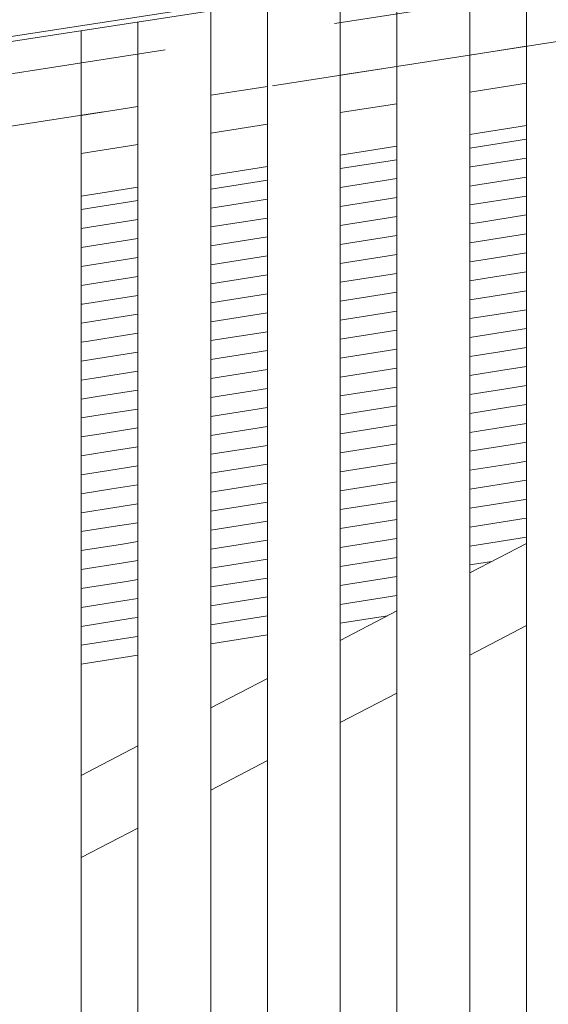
# Model space of a CAD drawing. Header units: millimetres. Extents: x -65 to 293624, y -1905 to 31061.
# Tile 206 of 256: x 113634 to 113960, y 22206 to 22814. Entities that reach past the tile are written whole.
import ezdxf

# ---------------------------------------------------------------- set-up
doc = ezdxf.new("R2010")
doc.units = ezdxf.units.MM
doc.header["$MEASUREMENT"] = 0
doc.linetypes.add('Hidden Line', pattern=[317.5, 211.666667, -105.833333])
for name, color, linetype in [('00 2D joon.AR', 7, 'Continuous'), ('1236 Katuslaed.AR', 7, 'Continuous'), ('1245 Sisehoovi varjestus.AR', 7, 'Continuous'), ('1248 Vihmaveerennid.AR', 7, 'Continuous'), ('1263 Katuse alusserv.AR', 7, 'Continuous')]:
    doc.layers.add(name, color=color, linetype=linetype)

# ---------------------------------------------------------------- blocks, each defined once
blk = doc.blocks.new('Section Element_1428_3', base_point=(20443.11, 12361.43))
at = {"layer": '1248 Vihmaveerennid.AR', "color": 7, "linetype": 'Continuous', "lineweight": 13}
for p, q in [((107539.52, 21861.1), (115361.91, 23067.9)), ((107539.84, 21864.29), (115361.91, 23071.05))]:
    blk.add_line(p, q, dxfattribs=at)
blk = doc.blocks.new('*X2070', base_point=(20443.11, 12361.43))
at = {"layer": '1263 Katuse alusserv.AR', "color": 7, "linetype": 'Continuous', "lineweight": 13}
for p, q in [((113706.88, 22702.29), (113671.88, 22696.76)), ((113706.88, 22702.29), (113671.88, 22696.76)), ((113706.88, 22690.59), (113671.88, 22685.06)), ((113706.88, 22690.59), (113671.88, 22685.06)), ((113706.88, 22678.9), (113671.88, 22673.37)), ((113706.88, 22678.9), (113671.88, 22673.37)), ((113706.88, 22667.2), (113671.88, 22661.67)), ((113706.88, 22667.2), (113671.88, 22661.67)), ((113706.88, 22655.5), (113671.88, 22649.97)), ((113706.88, 22655.5), (113671.88, 22649.97)), ((113706.88, 22643.8), (113672.71, 22638.4)), ((113706.88, 22643.8), (113672.71, 22638.4)), ((113672.71, 22638.4), (113671.88, 22638.27)), ((113672.71, 22638.4), (113671.88, 22638.27)), ((113706.88, 22632.1), (113674.51, 22626.99)), ((113706.88, 22632.1), (113674.51, 22626.99)), ((113674.51, 22626.99), (113671.88, 22626.57)), ((113674.51, 22626.99), (113671.88, 22626.57)), ((113706.88, 22620.41), (113676.32, 22615.58)), ((113706.88, 22620.41), (113676.32, 22615.58)), ((113676.32, 22615.58), (113671.88, 22614.88)), ((113676.32, 22615.58), (113671.88, 22614.88)), ((113678.12, 22604.16), (113671.88, 22603.18)), ((113678.12, 22604.16), (113671.88, 22603.18)), ((113706.88, 22608.71), (113678.12, 22604.16)), ((113706.88, 22608.71), (113678.12, 22604.16)), ((113679.92, 22592.75), (113671.88, 22591.48)), ((113679.92, 22592.75), (113671.88, 22591.48)), ((113706.88, 22597.01), (113679.92, 22592.75)), ((113706.88, 22597.01), (113679.92, 22592.75)), ((113681.73, 22581.34), (113671.88, 22579.78)), ((113681.73, 22581.34), (113671.88, 22579.78)), ((113706.88, 22585.31), (113681.73, 22581.34)), ((113706.88, 22585.31), (113681.73, 22581.34)), ((113706.88, 22573.61), (113683.53, 22569.92)), ((113706.88, 22573.61), (113683.53, 22569.92)), ((113683.53, 22569.92), (113671.88, 22568.08)), ((113683.53, 22569.92), (113671.88, 22568.08)), ((113706.88, 22561.91), (113685.33, 22558.51)), ((113706.88, 22561.91), (113685.33, 22558.51)), ((113685.33, 22558.51), (113671.88, 22556.38)), ((113685.33, 22558.51), (113671.88, 22556.38)), ((113706.88, 22550.22), (113687.14, 22547.1)), ((113706.88, 22550.22), (113687.14, 22547.1)), ((113687.14, 22547.1), (113671.88, 22544.69)), ((113687.14, 22547.1), (113671.88, 22544.69)), ((113706.88, 22538.52), (113688.94, 22535.68)), ((113706.88, 22538.52), (113688.94, 22535.68)), ((113688.94, 22535.68), (113671.88, 22532.99)), ((113688.94, 22535.68), (113671.88, 22532.99)), ((113706.88, 22526.82), (113690.74, 22524.27)), ((113706.88, 22526.82), (113690.74, 22524.27)), ((113690.74, 22524.27), (113671.88, 22521.29)), ((113690.74, 22524.27), (113671.88, 22521.29)), ((113692.55, 22512.86), (113671.88, 22509.59)), ((113692.55, 22512.86), (113671.88, 22509.59)), ((113706.88, 22515.12), (113692.55, 22512.86)), ((113706.88, 22515.12), (113692.55, 22512.86)), ((113694.35, 22501.44), (113671.88, 22497.89)), ((113694.35, 22501.44), (113671.88, 22497.89)), ((113706.88, 22503.42), (113694.35, 22501.44)), ((113706.88, 22503.42), (113694.35, 22501.44)), ((113696.15, 22490.03), (113671.88, 22486.19)), ((113696.15, 22490.03), (113671.88, 22486.19)), ((113706.88, 22491.72), (113696.15, 22490.03)), ((113706.88, 22491.72), (113696.15, 22490.03)), ((113697.96, 22478.62), (113671.88, 22474.5)), ((113697.96, 22478.62), (113671.88, 22474.5)), ((113706.88, 22480.03), (113697.96, 22478.62)), ((113706.88, 22480.03), (113697.96, 22478.62)), ((113699.76, 22467.2), (113671.88, 22462.8)), ((113699.76, 22467.2), (113671.88, 22462.8)), ((113706.88, 22468.33), (113699.76, 22467.2)), ((113706.88, 22468.33), (113699.76, 22467.2)), ((113701.56, 22455.79), (113671.88, 22451.1)), ((113701.56, 22455.79), (113671.88, 22451.1)), ((113706.88, 22456.63), (113701.56, 22455.79)), ((113706.88, 22456.63), (113701.56, 22455.79)), ((113703.37, 22444.38), (113671.88, 22439.4)), ((113703.37, 22444.38), (113671.88, 22439.4)), ((113706.88, 22444.93), (113703.37, 22444.38)), ((113706.88, 22444.93), (113703.37, 22444.38)), ((113705.17, 22432.96), (113671.88, 22427.7)), ((113705.17, 22432.96), (113671.88, 22427.7)), ((113706.88, 22433.23), (113705.17, 22432.96)), ((113706.88, 22433.23), (113705.17, 22432.96))]:
    blk.add_line(p, q, dxfattribs=at)
blk = doc.blocks.new('*X2071', base_point=(20443.11, 12361.43))
at = {"layer": '1263 Katuse alusserv.AR', "color": 7, "linetype": 'Continuous', "lineweight": 13}
for p, q in [((113706.88, 22702.29), (113671.88, 22696.76)), ((113706.88, 22702.29), (113671.88, 22696.76)), ((113706.88, 22690.59), (113671.88, 22685.06)), ((113706.88, 22690.59), (113671.88, 22685.06)), ((113706.88, 22678.9), (113671.88, 22673.37)), ((113706.88, 22678.9), (113671.88, 22673.37)), ((113706.88, 22667.2), (113671.88, 22661.67)), ((113706.88, 22667.2), (113671.88, 22661.67)), ((113706.88, 22655.5), (113671.88, 22649.97)), ((113706.88, 22655.5), (113671.88, 22649.97)), ((113706.88, 22643.8), (113672.71, 22638.4)), ((113706.88, 22643.8), (113672.71, 22638.4)), ((113672.71, 22638.4), (113671.88, 22638.27)), ((113672.71, 22638.4), (113671.88, 22638.27)), ((113706.88, 22632.1), (113674.51, 22626.99)), ((113706.88, 22632.1), (113674.51, 22626.99)), ((113674.51, 22626.99), (113671.88, 22626.57)), ((113674.51, 22626.99), (113671.88, 22626.57)), ((113706.88, 22620.41), (113676.32, 22615.58)), ((113706.88, 22620.41), (113676.32, 22615.58)), ((113676.32, 22615.58), (113671.88, 22614.88)), ((113676.32, 22615.58), (113671.88, 22614.88)), ((113678.12, 22604.16), (113671.88, 22603.18)), ((113678.12, 22604.16), (113671.88, 22603.18)), ((113706.88, 22608.71), (113678.12, 22604.16)), ((113706.88, 22608.71), (113678.12, 22604.16)), ((113679.92, 22592.75), (113671.88, 22591.48)), ((113679.92, 22592.75), (113671.88, 22591.48)), ((113706.88, 22597.01), (113679.92, 22592.75)), ((113706.88, 22597.01), (113679.92, 22592.75)), ((113681.73, 22581.34), (113671.88, 22579.78)), ((113681.73, 22581.34), (113671.88, 22579.78)), ((113706.88, 22585.31), (113681.73, 22581.34)), ((113706.88, 22585.31), (113681.73, 22581.34)), ((113706.88, 22573.61), (113683.53, 22569.92)), ((113706.88, 22573.61), (113683.53, 22569.92)), ((113683.53, 22569.92), (113671.88, 22568.08)), ((113683.53, 22569.92), (113671.88, 22568.08)), ((113706.88, 22561.91), (113685.33, 22558.51)), ((113706.88, 22561.91), (113685.33, 22558.51)), ((113685.33, 22558.51), (113671.88, 22556.38)), ((113685.33, 22558.51), (113671.88, 22556.38)), ((113706.88, 22550.22), (113687.14, 22547.1)), ((113706.88, 22550.22), (113687.14, 22547.1)), ((113687.14, 22547.1), (113671.88, 22544.69)), ((113687.14, 22547.1), (113671.88, 22544.69)), ((113706.88, 22538.52), (113688.94, 22535.68)), ((113706.88, 22538.52), (113688.94, 22535.68)), ((113688.94, 22535.68), (113671.88, 22532.99)), ((113688.94, 22535.68), (113671.88, 22532.99)), ((113706.88, 22526.82), (113690.74, 22524.27)), ((113706.88, 22526.82), (113690.74, 22524.27)), ((113690.74, 22524.27), (113671.88, 22521.29)), ((113690.74, 22524.27), (113671.88, 22521.29)), ((113692.55, 22512.86), (113671.88, 22509.59)), ((113692.55, 22512.86), (113671.88, 22509.59)), ((113706.88, 22515.12), (113692.55, 22512.86)), ((113706.88, 22515.12), (113692.55, 22512.86)), ((113694.35, 22501.44), (113671.88, 22497.89)), ((113694.35, 22501.44), (113671.88, 22497.89)), ((113706.88, 22503.42), (113694.35, 22501.44)), ((113706.88, 22503.42), (113694.35, 22501.44)), ((113696.15, 22490.03), (113671.88, 22486.19)), ((113696.15, 22490.03), (113671.88, 22486.19)), ((113706.88, 22491.72), (113696.15, 22490.03)), ((113706.88, 22491.72), (113696.15, 22490.03)), ((113697.96, 22478.62), (113671.88, 22474.5)), ((113697.96, 22478.62), (113671.88, 22474.5)), ((113706.88, 22480.03), (113697.96, 22478.62)), ((113706.88, 22480.03), (113697.96, 22478.62)), ((113699.76, 22467.2), (113671.88, 22462.8)), ((113699.76, 22467.2), (113671.88, 22462.8)), ((113706.88, 22468.33), (113699.76, 22467.2)), ((113706.88, 22468.33), (113699.76, 22467.2)), ((113701.56, 22455.79), (113671.88, 22451.1)), ((113701.56, 22455.79), (113671.88, 22451.1)), ((113706.88, 22456.63), (113701.56, 22455.79)), ((113706.88, 22456.63), (113701.56, 22455.79)), ((113703.37, 22444.38), (113671.88, 22439.4)), ((113703.37, 22444.38), (113671.88, 22439.4)), ((113706.88, 22444.93), (113703.37, 22444.38)), ((113706.88, 22444.93), (113703.37, 22444.38)), ((113705.17, 22432.96), (113671.88, 22427.7)), ((113705.17, 22432.96), (113671.88, 22427.7)), ((113706.88, 22433.23), (113705.17, 22432.96)), ((113706.88, 22433.23), (113705.17, 22432.96))]:
    blk.add_line(p, q, dxfattribs=at)
blk = doc.blocks.new('*X2072', base_point=(20443.11, 12361.43))
at = {"layer": '1263 Katuse alusserv.AR', "color": 7, "linetype": 'Continuous', "lineweight": 13}
for p, q in [((113786.88, 22714.93), (113751.88, 22709.4)), ((113786.88, 22714.93), (113751.88, 22709.4)), ((113786.88, 22703.24), (113751.88, 22697.7)), ((113786.88, 22703.24), (113751.88, 22697.7)), ((113786.88, 22691.54), (113751.88, 22686.01)), ((113786.88, 22691.54), (113751.88, 22686.01)), ((113786.88, 22679.84), (113751.88, 22674.31)), ((113786.88, 22679.84), (113751.88, 22674.31)), ((113786.88, 22668.14), (113751.88, 22662.61)), ((113786.88, 22668.14), (113751.88, 22662.61)), ((113786.88, 22656.44), (113751.88, 22650.91)), ((113786.88, 22656.44), (113751.88, 22650.91)), ((113786.88, 22644.74), (113751.88, 22639.21)), ((113786.88, 22644.74), (113751.88, 22639.21)), ((113786.88, 22633.05), (113751.88, 22627.52)), ((113786.88, 22633.05), (113751.88, 22627.52)), ((113786.88, 22621.35), (113751.88, 22615.82)), ((113786.88, 22621.35), (113751.88, 22615.82)), ((113786.88, 22609.65), (113751.88, 22604.12)), ((113786.88, 22609.65), (113751.88, 22604.12)), ((113786.88, 22597.95), (113751.88, 22592.42)), ((113786.88, 22597.95), (113751.88, 22592.42)), ((113786.88, 22586.25), (113751.88, 22580.72)), ((113786.88, 22586.25), (113751.88, 22580.72)), ((113786.88, 22574.55), (113751.88, 22569.02)), ((113786.88, 22574.55), (113751.88, 22569.02)), ((113786.88, 22562.86), (113751.88, 22557.33)), ((113786.88, 22562.86), (113751.88, 22557.33)), ((113786.88, 22551.16), (113751.88, 22545.63)), ((113786.88, 22551.16), (113751.88, 22545.63)), ((113786.88, 22539.46), (113751.88, 22533.93)), ((113786.88, 22539.46), (113751.88, 22533.93)), ((113786.88, 22527.76), (113751.88, 22522.23)), ((113786.88, 22527.76), (113751.88, 22522.23)), ((113786.88, 22516.06), (113751.88, 22510.53)), ((113786.88, 22516.06), (113751.88, 22510.53)), ((113786.88, 22504.36), (113751.88, 22498.83)), ((113786.88, 22504.36), (113751.88, 22498.83)), ((113786.88, 22492.67), (113751.88, 22487.14)), ((113786.88, 22492.67), (113751.88, 22487.14)), ((113786.88, 22480.97), (113751.88, 22475.44)), ((113786.88, 22480.97), (113751.88, 22475.44)), ((113786.88, 22469.27), (113751.88, 22463.74)), ((113786.88, 22469.27), (113751.88, 22463.74)), ((113786.88, 22457.57), (113751.88, 22452.04)), ((113786.88, 22457.57), (113751.88, 22452.04)), ((113786.88, 22445.87), (113751.88, 22440.34)), ((113786.88, 22445.87), (113751.88, 22440.34))]:
    blk.add_line(p, q, dxfattribs=at)
blk = doc.blocks.new('*X2073', base_point=(20443.11, 12361.43))
at = {"layer": '1263 Katuse alusserv.AR', "color": 7, "linetype": 'Continuous', "lineweight": 13}
for p, q in [((113786.88, 22714.93), (113751.88, 22709.4)), ((113786.88, 22714.93), (113751.88, 22709.4)), ((113786.88, 22703.24), (113751.88, 22697.7)), ((113786.88, 22703.24), (113751.88, 22697.7)), ((113786.88, 22691.54), (113751.88, 22686.01)), ((113786.88, 22691.54), (113751.88, 22686.01)), ((113786.88, 22679.84), (113751.88, 22674.31)), ((113786.88, 22679.84), (113751.88, 22674.31)), ((113786.88, 22668.14), (113751.88, 22662.61)), ((113786.88, 22668.14), (113751.88, 22662.61)), ((113786.88, 22656.44), (113751.88, 22650.91)), ((113786.88, 22656.44), (113751.88, 22650.91)), ((113786.88, 22644.74), (113751.88, 22639.21)), ((113786.88, 22644.74), (113751.88, 22639.21)), ((113786.88, 22633.05), (113751.88, 22627.52)), ((113786.88, 22633.05), (113751.88, 22627.52)), ((113786.88, 22621.35), (113751.88, 22615.82)), ((113786.88, 22621.35), (113751.88, 22615.82)), ((113786.88, 22609.65), (113751.88, 22604.12)), ((113786.88, 22609.65), (113751.88, 22604.12)), ((113786.88, 22597.95), (113751.88, 22592.42)), ((113786.88, 22597.95), (113751.88, 22592.42)), ((113786.88, 22586.25), (113751.88, 22580.72)), ((113786.88, 22586.25), (113751.88, 22580.72)), ((113786.88, 22574.55), (113751.88, 22569.02)), ((113786.88, 22574.55), (113751.88, 22569.02)), ((113786.88, 22562.86), (113751.88, 22557.33)), ((113786.88, 22562.86), (113751.88, 22557.33)), ((113786.88, 22551.16), (113751.88, 22545.63)), ((113786.88, 22551.16), (113751.88, 22545.63)), ((113786.88, 22539.46), (113751.88, 22533.93)), ((113786.88, 22539.46), (113751.88, 22533.93)), ((113786.88, 22527.76), (113751.88, 22522.23)), ((113786.88, 22527.76), (113751.88, 22522.23)), ((113786.88, 22516.06), (113751.88, 22510.53)), ((113786.88, 22516.06), (113751.88, 22510.53)), ((113786.88, 22504.36), (113751.88, 22498.83)), ((113786.88, 22504.36), (113751.88, 22498.83)), ((113786.88, 22492.67), (113751.88, 22487.14)), ((113786.88, 22492.67), (113751.88, 22487.14)), ((113786.88, 22480.97), (113751.88, 22475.44)), ((113786.88, 22480.97), (113751.88, 22475.44)), ((113786.88, 22469.27), (113751.88, 22463.74)), ((113786.88, 22469.27), (113751.88, 22463.74)), ((113786.88, 22457.57), (113751.88, 22452.04)), ((113786.88, 22457.57), (113751.88, 22452.04)), ((113786.88, 22445.87), (113751.88, 22440.34)), ((113786.88, 22445.87), (113751.88, 22440.34))]:
    blk.add_line(p, q, dxfattribs=at)
blk = doc.blocks.new('*X2074', base_point=(20443.11, 12361.43))
at = {"layer": '1263 Katuse alusserv.AR', "color": 7, "linetype": 'Continuous', "lineweight": 13}
for p, q in [((113866.88, 22727.57), (113831.88, 22722.04)), ((113866.88, 22727.57), (113831.88, 22722.04)), ((113866.88, 22715.88), (113831.88, 22710.35)), ((113866.88, 22715.88), (113831.88, 22710.35)), ((113866.88, 22704.18), (113831.88, 22698.65)), ((113866.88, 22704.18), (113831.88, 22698.65)), ((113866.88, 22692.48), (113831.88, 22686.95)), ((113866.88, 22692.48), (113831.88, 22686.95)), ((113866.88, 22680.78), (113831.88, 22675.25)), ((113866.88, 22680.78), (113831.88, 22675.25)), ((113866.88, 22669.08), (113831.88, 22663.55)), ((113866.88, 22669.08), (113831.88, 22663.55)), ((113866.88, 22657.38), (113831.88, 22651.85)), ((113866.88, 22657.38), (113831.88, 22651.85)), ((113866.88, 22645.69), (113831.88, 22640.16)), ((113866.88, 22645.69), (113831.88, 22640.16)), ((113866.88, 22633.99), (113831.88, 22628.46)), ((113866.88, 22633.99), (113831.88, 22628.46)), ((113866.88, 22622.29), (113831.88, 22616.76)), ((113866.88, 22622.29), (113831.88, 22616.76)), ((113866.88, 22610.59), (113831.88, 22605.06)), ((113866.88, 22610.59), (113831.88, 22605.06)), ((113866.88, 22598.89), (113831.88, 22593.36)), ((113866.88, 22598.89), (113831.88, 22593.36)), ((113866.88, 22587.19), (113831.88, 22581.66)), ((113866.88, 22587.19), (113831.88, 22581.66)), ((113866.88, 22575.5), (113831.88, 22569.97)), ((113866.88, 22575.5), (113831.88, 22569.97)), ((113866.88, 22563.8), (113831.88, 22558.27)), ((113866.88, 22563.8), (113831.88, 22558.27)), ((113866.88, 22552.1), (113831.88, 22546.57)), ((113866.88, 22552.1), (113831.88, 22546.57)), ((113866.88, 22540.4), (113831.88, 22534.87)), ((113866.88, 22540.4), (113831.88, 22534.87)), ((113866.88, 22528.7), (113831.88, 22523.17)), ((113866.88, 22528.7), (113831.88, 22523.17)), ((113866.88, 22517), (113831.88, 22511.47)), ((113866.88, 22517), (113831.88, 22511.47)), ((113866.88, 22505.31), (113831.88, 22499.78)), ((113866.88, 22505.31), (113831.88, 22499.78)), ((113866.88, 22493.61), (113831.88, 22488.08)), ((113866.88, 22493.61), (113831.88, 22488.08)), ((113866.88, 22481.91), (113831.88, 22476.38)), ((113866.88, 22481.91), (113831.88, 22476.38)), ((113866.88, 22470.21), (113831.88, 22464.68)), ((113866.88, 22470.21), (113831.88, 22464.68)), ((113866.88, 22458.51), (113831.88, 22452.98)), ((113866.88, 22458.51), (113831.88, 22452.98))]:
    blk.add_line(p, q, dxfattribs=at)
blk = doc.blocks.new('*X2075', base_point=(20443.11, 12361.43))
at = {"layer": '1263 Katuse alusserv.AR', "color": 7, "linetype": 'Continuous', "lineweight": 13}
for p, q in [((113866.88, 22727.57), (113831.88, 22722.04)), ((113866.88, 22727.57), (113831.88, 22722.04)), ((113866.88, 22715.88), (113831.88, 22710.35)), ((113866.88, 22715.88), (113831.88, 22710.35)), ((113866.88, 22704.18), (113831.88, 22698.65)), ((113866.88, 22704.18), (113831.88, 22698.65)), ((113866.88, 22692.48), (113831.88, 22686.95)), ((113866.88, 22692.48), (113831.88, 22686.95)), ((113866.88, 22680.78), (113831.88, 22675.25)), ((113866.88, 22680.78), (113831.88, 22675.25)), ((113866.88, 22669.08), (113831.88, 22663.55)), ((113866.88, 22669.08), (113831.88, 22663.55)), ((113866.88, 22657.38), (113831.88, 22651.85)), ((113866.88, 22657.38), (113831.88, 22651.85)), ((113866.88, 22645.69), (113831.88, 22640.16)), ((113866.88, 22645.69), (113831.88, 22640.16)), ((113866.88, 22633.99), (113831.88, 22628.46)), ((113866.88, 22633.99), (113831.88, 22628.46)), ((113866.88, 22622.29), (113831.88, 22616.76)), ((113866.88, 22622.29), (113831.88, 22616.76)), ((113866.88, 22610.59), (113831.88, 22605.06)), ((113866.88, 22610.59), (113831.88, 22605.06)), ((113866.88, 22598.89), (113831.88, 22593.36)), ((113866.88, 22598.89), (113831.88, 22593.36)), ((113866.88, 22587.19), (113831.88, 22581.66)), ((113866.88, 22587.19), (113831.88, 22581.66)), ((113866.88, 22575.5), (113831.88, 22569.97)), ((113866.88, 22575.5), (113831.88, 22569.97)), ((113866.88, 22563.8), (113831.88, 22558.27)), ((113866.88, 22563.8), (113831.88, 22558.27)), ((113866.88, 22552.1), (113831.88, 22546.57)), ((113866.88, 22552.1), (113831.88, 22546.57)), ((113866.88, 22540.4), (113831.88, 22534.87)), ((113866.88, 22540.4), (113831.88, 22534.87)), ((113866.88, 22528.7), (113831.88, 22523.17)), ((113866.88, 22528.7), (113831.88, 22523.17)), ((113866.88, 22517), (113831.88, 22511.47)), ((113866.88, 22517), (113831.88, 22511.47)), ((113866.88, 22505.31), (113831.88, 22499.78)), ((113866.88, 22505.31), (113831.88, 22499.78)), ((113866.88, 22493.61), (113831.88, 22488.08)), ((113866.88, 22493.61), (113831.88, 22488.08)), ((113866.88, 22481.91), (113831.88, 22476.38)), ((113866.88, 22481.91), (113831.88, 22476.38)), ((113866.88, 22470.21), (113831.88, 22464.68)), ((113866.88, 22470.21), (113831.88, 22464.68)), ((113866.88, 22458.51), (113831.88, 22452.98)), ((113866.88, 22458.51), (113831.88, 22452.98))]:
    blk.add_line(p, q, dxfattribs=at)
blk = doc.blocks.new('*X2076', base_point=(20443.11, 12361.43))
at = {"layer": '1263 Katuse alusserv.AR', "color": 7, "linetype": 'Continuous', "lineweight": 13}
for p, q in [((113946.88, 22740.21), (113911.88, 22734.68)), ((113946.88, 22740.21), (113911.88, 22734.68)), ((113946.88, 22728.52), (113912.43, 22723.07)), ((113946.88, 22728.52), (113912.43, 22723.07)), ((113912.43, 22723.07), (113911.88, 22722.99)), ((113912.43, 22723.07), (113911.88, 22722.99)), ((113946.88, 22716.82), (113914.24, 22711.66)), ((113946.88, 22716.82), (113914.24, 22711.66)), ((113914.24, 22711.66), (113911.88, 22711.29)), ((113914.24, 22711.66), (113911.88, 22711.29)), ((113946.88, 22705.12), (113916.04, 22700.25)), ((113946.88, 22705.12), (113916.04, 22700.25)), ((113916.04, 22700.25), (113911.88, 22699.59)), ((113916.04, 22700.25), (113911.88, 22699.59)), ((113917.84, 22688.83), (113911.88, 22687.89)), ((113917.84, 22688.83), (113911.88, 22687.89)), ((113946.88, 22693.42), (113917.84, 22688.83)), ((113946.88, 22693.42), (113917.84, 22688.83)), ((113919.65, 22677.42), (113911.88, 22676.19)), ((113919.65, 22677.42), (113911.88, 22676.19)), ((113946.88, 22681.72), (113919.65, 22677.42)), ((113946.88, 22681.72), (113919.65, 22677.42)), ((113921.45, 22666.01), (113911.88, 22664.49)), ((113921.45, 22666.01), (113911.88, 22664.49)), ((113946.88, 22670.02), (113921.45, 22666.01)), ((113946.88, 22670.02), (113921.45, 22666.01)), ((113923.25, 22654.59), (113911.88, 22652.8)), ((113923.25, 22654.59), (113911.88, 22652.8)), ((113946.88, 22658.33), (113923.25, 22654.59)), ((113946.88, 22658.33), (113923.25, 22654.59)), ((113946.88, 22646.63), (113925.06, 22643.18)), ((113946.88, 22646.63), (113925.06, 22643.18)), ((113925.06, 22643.18), (113911.88, 22641.1)), ((113925.06, 22643.18), (113911.88, 22641.1)), ((113946.88, 22634.93), (113926.86, 22631.77)), ((113946.88, 22634.93), (113926.86, 22631.77)), ((113926.86, 22631.77), (113911.88, 22629.4)), ((113926.86, 22631.77), (113911.88, 22629.4)), ((113946.88, 22623.23), (113928.66, 22620.35)), ((113946.88, 22623.23), (113928.66, 22620.35)), ((113928.66, 22620.35), (113911.88, 22617.7)), ((113928.66, 22620.35), (113911.88, 22617.7)), ((113946.88, 22611.53), (113930.47, 22608.94)), ((113946.88, 22611.53), (113930.47, 22608.94)), ((113930.47, 22608.94), (113911.88, 22606)), ((113930.47, 22608.94), (113911.88, 22606)), ((113946.88, 22599.83), (113932.27, 22597.53)), ((113946.88, 22599.83), (113932.27, 22597.53)), ((113932.27, 22597.53), (113911.88, 22594.3)), ((113932.27, 22597.53), (113911.88, 22594.3)), ((113934.07, 22586.11), (113911.88, 22582.61)), ((113934.07, 22586.11), (113911.88, 22582.61)), ((113946.88, 22588.14), (113934.07, 22586.11)), ((113946.88, 22588.14), (113934.07, 22586.11)), ((113935.88, 22574.7), (113911.88, 22570.91)), ((113935.88, 22574.7), (113911.88, 22570.91)), ((113946.88, 22576.44), (113935.88, 22574.7)), ((113946.88, 22576.44), (113935.88, 22574.7)), ((113937.68, 22563.29), (113911.88, 22559.21)), ((113937.68, 22563.29), (113911.88, 22559.21)), ((113946.88, 22564.74), (113937.68, 22563.29)), ((113946.88, 22564.74), (113937.68, 22563.29)), ((113939.48, 22551.87), (113911.88, 22547.51)), ((113939.48, 22551.87), (113911.88, 22547.51)), ((113946.88, 22553.04), (113939.48, 22551.87)), ((113946.88, 22553.04), (113939.48, 22551.87)), ((113941.29, 22540.46), (113911.88, 22535.81)), ((113941.29, 22540.46), (113911.88, 22535.81)), ((113946.88, 22541.34), (113941.29, 22540.46)), ((113946.88, 22541.34), (113941.29, 22540.46)), ((113943.09, 22529.05), (113911.88, 22524.12)), ((113943.09, 22529.05), (113911.88, 22524.12)), ((113946.88, 22529.65), (113943.09, 22529.05)), ((113946.88, 22529.65), (113943.09, 22529.05)), ((113944.89, 22517.63), (113911.88, 22512.42)), ((113944.89, 22517.63), (113911.88, 22512.42)), ((113946.88, 22517.95), (113944.89, 22517.63)), ((113946.88, 22517.95), (113944.89, 22517.63)), ((113946.7, 22506.22), (113911.88, 22500.72)), ((113946.7, 22506.22), (113911.88, 22500.72)), ((113946.88, 22506.25), (113946.7, 22506.22)), ((113946.88, 22506.25), (113946.7, 22506.22)), ((113946.88, 22494.55), (113911.88, 22489.02)), ((113946.88, 22494.55), (113911.88, 22489.02)), ((113925.47, 22479.47), (113911.88, 22477.32)), ((113925.47, 22479.47), (113911.88, 22477.32))]:
    blk.add_line(p, q, dxfattribs=at)
blk = doc.blocks.new('*X2077', base_point=(20443.11, 12361.43))
at = {"layer": '1263 Katuse alusserv.AR', "color": 7, "linetype": 'Continuous', "lineweight": 13}
for p, q in [((113946.88, 22740.21), (113911.88, 22734.68)), ((113946.88, 22740.21), (113911.88, 22734.68)), ((113946.88, 22728.52), (113912.43, 22723.07)), ((113946.88, 22728.52), (113912.43, 22723.07)), ((113912.43, 22723.07), (113911.88, 22722.99)), ((113912.43, 22723.07), (113911.88, 22722.99)), ((113946.88, 22716.82), (113914.24, 22711.66)), ((113946.88, 22716.82), (113914.24, 22711.66)), ((113914.24, 22711.66), (113911.88, 22711.29)), ((113914.24, 22711.66), (113911.88, 22711.29)), ((113946.88, 22705.12), (113916.04, 22700.25)), ((113946.88, 22705.12), (113916.04, 22700.25)), ((113916.04, 22700.25), (113911.88, 22699.59)), ((113916.04, 22700.25), (113911.88, 22699.59)), ((113917.84, 22688.83), (113911.88, 22687.89)), ((113917.84, 22688.83), (113911.88, 22687.89)), ((113946.88, 22693.42), (113917.84, 22688.83)), ((113946.88, 22693.42), (113917.84, 22688.83)), ((113919.65, 22677.42), (113911.88, 22676.19)), ((113919.65, 22677.42), (113911.88, 22676.19)), ((113946.88, 22681.72), (113919.65, 22677.42)), ((113946.88, 22681.72), (113919.65, 22677.42)), ((113921.45, 22666.01), (113911.88, 22664.49)), ((113921.45, 22666.01), (113911.88, 22664.49)), ((113946.88, 22670.02), (113921.45, 22666.01)), ((113946.88, 22670.02), (113921.45, 22666.01)), ((113923.25, 22654.59), (113911.88, 22652.8)), ((113923.25, 22654.59), (113911.88, 22652.8)), ((113946.88, 22658.33), (113923.25, 22654.59)), ((113946.88, 22658.33), (113923.25, 22654.59)), ((113946.88, 22646.63), (113925.06, 22643.18)), ((113946.88, 22646.63), (113925.06, 22643.18)), ((113925.06, 22643.18), (113911.88, 22641.1)), ((113925.06, 22643.18), (113911.88, 22641.1)), ((113946.88, 22634.93), (113926.86, 22631.77)), ((113946.88, 22634.93), (113926.86, 22631.77)), ((113926.86, 22631.77), (113911.88, 22629.4)), ((113926.86, 22631.77), (113911.88, 22629.4)), ((113946.88, 22623.23), (113928.66, 22620.35)), ((113946.88, 22623.23), (113928.66, 22620.35)), ((113928.66, 22620.35), (113911.88, 22617.7)), ((113928.66, 22620.35), (113911.88, 22617.7)), ((113946.88, 22611.53), (113930.47, 22608.94)), ((113946.88, 22611.53), (113930.47, 22608.94)), ((113930.47, 22608.94), (113911.88, 22606)), ((113930.47, 22608.94), (113911.88, 22606)), ((113946.88, 22599.83), (113932.27, 22597.53)), ((113946.88, 22599.83), (113932.27, 22597.53)), ((113932.27, 22597.53), (113911.88, 22594.3)), ((113932.27, 22597.53), (113911.88, 22594.3)), ((113934.07, 22586.11), (113911.88, 22582.61)), ((113934.07, 22586.11), (113911.88, 22582.61)), ((113946.88, 22588.14), (113934.07, 22586.11)), ((113946.88, 22588.14), (113934.07, 22586.11)), ((113935.88, 22574.7), (113911.88, 22570.91)), ((113935.88, 22574.7), (113911.88, 22570.91)), ((113946.88, 22576.44), (113935.88, 22574.7)), ((113946.88, 22576.44), (113935.88, 22574.7)), ((113937.68, 22563.29), (113911.88, 22559.21)), ((113937.68, 22563.29), (113911.88, 22559.21)), ((113946.88, 22564.74), (113937.68, 22563.29)), ((113946.88, 22564.74), (113937.68, 22563.29)), ((113939.48, 22551.87), (113911.88, 22547.51)), ((113939.48, 22551.87), (113911.88, 22547.51)), ((113946.88, 22553.04), (113939.48, 22551.87)), ((113946.88, 22553.04), (113939.48, 22551.87)), ((113941.29, 22540.46), (113911.88, 22535.81)), ((113941.29, 22540.46), (113911.88, 22535.81)), ((113946.88, 22541.34), (113941.29, 22540.46)), ((113946.88, 22541.34), (113941.29, 22540.46)), ((113943.09, 22529.05), (113911.88, 22524.12)), ((113943.09, 22529.05), (113911.88, 22524.12)), ((113946.88, 22529.65), (113943.09, 22529.05)), ((113946.88, 22529.65), (113943.09, 22529.05)), ((113944.89, 22517.63), (113911.88, 22512.42)), ((113944.89, 22517.63), (113911.88, 22512.42)), ((113946.88, 22517.95), (113944.89, 22517.63)), ((113946.88, 22517.95), (113944.89, 22517.63)), ((113946.7, 22506.22), (113911.88, 22500.72)), ((113946.7, 22506.22), (113911.88, 22500.72)), ((113946.88, 22506.25), (113946.7, 22506.22)), ((113946.88, 22506.25), (113946.7, 22506.22)), ((113946.88, 22494.55), (113911.88, 22489.02)), ((113946.88, 22494.55), (113911.88, 22489.02)), ((113925.47, 22479.47), (113911.88, 22477.32)), ((113925.47, 22479.47), (113911.88, 22477.32))]:
    blk.add_line(p, q, dxfattribs=at)
blk = doc.blocks.new('Section Element_1680_3', base_point=(20443.11, 12361.43))
at = {"layer": '1263 Katuse alusserv.AR', "color": 7, "linetype": 'Continuous', "lineweight": 13}
for p, q in [((113831.88, 22441.29), (113861.02, 22445.89)), ((113751.88, 22428.64), (113786.88, 22434.17)), ((113671.88, 22416), (113706.88, 22421.53))]:
    blk.add_line(p, q, dxfattribs=at)
at = {"layer": '1263 Katuse alusserv.AR', "lineweight": 0}
for name in ['*X2076', '*X2077', '*X2074', '*X2075', '*X2072', '*X2073', '*X2070', '*X2071']:
    blk.add_blockref(name, (20443.11, 12361.43), dxfattribs=at)
blk = doc.blocks.new('Section Element_1739_3', base_point=(20443.11, 12361.43))
at = {"layer": '1245 Sisehoovi varjestus.AR', "color": 7, "linetype": 'Continuous', "lineweight": 13}
blk.add_line((113671.88, 19961.14), (113671.88, 22807.17), dxfattribs=at)
blk = doc.blocks.new('Section Element_1740_3', base_point=(20443.11, 12361.43))
at = {"layer": '1245 Sisehoovi varjestus.AR', "color": 7, "linetype": 'Continuous', "lineweight": 13}
for p, q in [((113751.88, 20002.82), (113751.88, 22819.51)), ((113706.88, 20002.82), (113706.88, 22812.57))]:
    blk.add_line(p, q, dxfattribs=at)
blk = doc.blocks.new('Section Element_1741_3', base_point=(20443.11, 12361.43))
at = {"layer": '1245 Sisehoovi varjestus.AR', "color": 7, "linetype": 'Continuous', "lineweight": 13}
for p, q in [((113831.88, 20044.5), (113831.88, 22831.85)), ((113786.88, 20044.5), (113786.88, 22824.91))]:
    blk.add_line(p, q, dxfattribs=at)
blk = doc.blocks.new('Section Element_1742_3', base_point=(20443.11, 12361.43))
at = {"layer": '1245 Sisehoovi varjestus.AR', "color": 7, "linetype": 'Continuous', "lineweight": 13}
for p, q in [((113911.88, 20086.18), (113911.88, 22844.2)), ((113866.88, 20086.18), (113866.88, 22837.25))]:
    blk.add_line(p, q, dxfattribs=at)
blk = doc.blocks.new('Section Element_1743_3', base_point=(20443.11, 12361.43))
at = {"layer": '1245 Sisehoovi varjestus.AR', "color": 7, "linetype": 'Continuous', "lineweight": 13}
blk.add_line((113946.88, 20127.86), (113946.88, 22849.6), dxfattribs=at)
blk = doc.blocks.new('Section Element_1921_3', base_point=(20443.11, 12361.43))
at = {"layer": '1245 Sisehoovi varjestus.AR', "color": 7, "linetype": 'Continuous', "lineweight": 13}
for p, q in [((113946.88, 22490.62), (113911.88, 22472.39)), ((113866.88, 22448.94), (113831.88, 22430.71)), ((113946.88, 22439.88), (113911.88, 22421.65)), ((113786.88, 22407.26), (113751.88, 22389.02)), ((113866.88, 22398.2), (113831.88, 22379.96)), ((113706.88, 22365.58), (113671.88, 22347.34)), ((113786.88, 22356.52), (113751.88, 22338.28)), ((113706.88, 22314.84), (113671.88, 22296.6))]:
    blk.add_line(p, q, dxfattribs=at)
blk = doc.blocks.new('Section Element_1947_3', base_point=(20443.11, 12361.43))
at = {"layer": '1245 Sisehoovi varjestus.AR', "color": 7, "linetype": 'Continuous', "lineweight": 13}
for p, q in [((113946.88, 22774.77), (113911.88, 22769.24)), ((113866.88, 22762.13), (113831.88, 22756.6)), ((113786.88, 22749.49), (113751.88, 22743.95)), ((113946.88, 22748.57), (113911.88, 22743.04)), ((113706.88, 22736.84), (113671.88, 22731.31)), ((113866.88, 22735.93), (113831.88, 22730.4)), ((113786.88, 22723.29), (113751.88, 22717.76)), ((113706.88, 22710.65), (113671.88, 22705.12))]:
    blk.add_line(p, q, dxfattribs=at)
blk = doc.blocks.new('Section Element_3000_3', base_point=(20443.11, 12361.43))
at = {"layer": '1236 Katuslaed.AR', "color": 7, "linetype": 'Continuous', "lineweight": 13}
for p, q in [((113946.88, 22797.6), (113911.88, 22792.17)), ((113866.88, 22785.18), (113831.88, 22779.75)), ((113786.88, 22772.76), (113751.88, 22767.33)), ((113706.88, 22760.34), (113671.88, 22754.91))]:
    blk.add_line(p, q, dxfattribs=at)

msp = doc.modelspace()

# ---------------------------------------------------------------- linework, layer by layer
at = {"layer": '00 2D joon.AR', "color": 41, "linetype": 'Hidden Line', "lineweight": 13, "true_color": 0xffeda8, "flags": 128}
msp.add_lwpolyline([(107541.94, 21835.68), (107546.85, 21804.06), (129116.9, 25152.59), (129111.99, 25184.21)], close=True, dxfattribs=at)

# ---------------------------------------------------------------- block references
at = {"layer": '1236 Katuslaed.AR', "lineweight": 0}
msp.add_blockref('Section Element_3000_3', (20443.11, 12361.43), dxfattribs=at)
at = {"layer": '1245 Sisehoovi varjestus.AR', "lineweight": 0}
for name in ['Section Element_1947_3', 'Section Element_1743_3', 'Section Element_1742_3', 'Section Element_1741_3', 'Section Element_1740_3', 'Section Element_1739_3', 'Section Element_1921_3']:
    msp.add_blockref(name, (20443.11, 12361.43), dxfattribs=at)
at = {"layer": '1248 Vihmaveerennid.AR', "lineweight": 0}
msp.add_blockref('Section Element_1428_3', (20443.11, 12361.43), dxfattribs=at)
at = {"layer": '1263 Katuse alusserv.AR', "lineweight": 0}
msp.add_blockref('Section Element_1680_3', (20443.11, 12361.43), dxfattribs=at)

doc.saveas('drawing.dxf')
